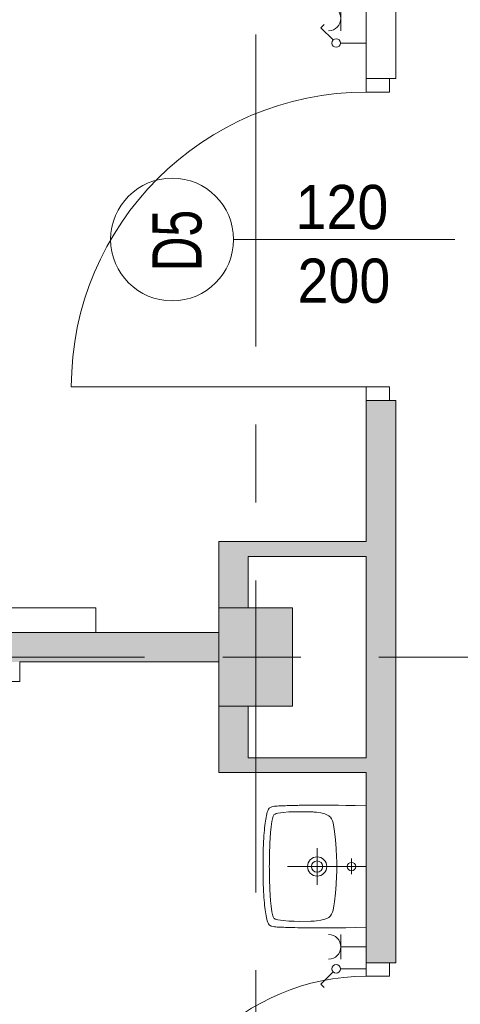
# Model space of a CAD drawing. Header units: centimetres. Extents: x -2424 to 1783, y 5 to 2907.
# Tile 5 of 94: x -709 to -529, y 267 to 668. Entities that reach past the tile are written whole.
import ezdxf

# ---------------------------------------------------------------- set-up
doc = ezdxf.new("R2010")
doc.units = ezdxf.units.CM
doc.linetypes.add('Dash', pattern=[60, 30, -30])
doc.linetypes.add('Oś', pattern=[222.25, 127, -31.75, 31.75, -31.75])
for name, color, linetype, lineweight in [('A-ANNO-NOTE', 131, 'Continuous', 9), ('A-DETL', 90, 'Continuous', 9), ('A-DETL-GENF', 92, 'Continuous', 13), ('A-DETL-MEDM', 33, 'Continuous', 13), ('A-DOOR', 31, 'Continuous', 13), ('A-WALL', 113, 'Continuous', 13), ('E-ELEC-EQPM', 71, 'Continuous', 9), ('P-SANR-FIXT', 6, 'Continuous', 9), ('Q-SPCQ', 91, 'Continuous', 9), ('S-COLS', 52, 'Continuous', 13), ('S-GRID', 1, 'Continuous', 13)]:
    doc.layers.add(name, color=color, linetype=linetype, lineweight=lineweight)
doc.layers.add('A-WALL-PATT', color=111, linetype='Continuous', lineweight=13, plot=False)
doc.styles.add('Arial', font='arial.ttf', dxfattribs={"width": 0.9, "height": 18})
doc.styles.add('Arial_1', font='arial.ttf', dxfattribs={"width": 0.7, "height": 20})

msp = doc.modelspace()

# ---------------------------------------------------------------- hatches: boundary and pattern name
at = {"layer": 'S-COLS', "lineweight": 9}
msp.add_hatch(color=251, dxfattribs=at).paths.add_polyline_path([(-597.62, 388.33), (-597.62, 428.33), (-627.62, 428.33), (-627.62, 388.33)], flags=0)

# ---------------------------------------------------------------- linework, layer by layer
at = {"layer": 'A-ANNO-NOTE', "color": 251, "lineweight": 9}
msp.add_line((-531.62, 578.33), (-621.62, 578.33), dxfattribs=at)
msp.add_line((-531.62, 578.33), (-621.62, 578.33), dxfattribs=at)
msp.add_circle((-646.62, 578.33), 25, dxfattribs=at)
at = {"layer": 'A-DETL', "color": 251, "linetype": 'Dash', "lineweight": 9}
msp.add_open_spline([(-561.62, 233.02), (-511.61, 233.02), (-497.78, 233.02), (-439.12, 233.02), (-439.12, 251.36), (-439.12, 296.62), (-439.12, 1289.33), (-439.12, 1326.28), (-439.12, 1329.11), (-439.12, 1432.79), (-439.12, 1435.62), (-439.12, 1472.57), (-476.08, 1472.57), (-478.91, 1472.57), (-555.62, 1472.57)], degree=3, knots=[0, 0, 0, 0, 1.339676, 2.332925, 3.669947, 15.221807, 26.977257, 38.268666, 39.837617, 41.033347, 42.602298, 43.441538, 44.280778, 45.554838, 45.554838, 45.554838, 45.554838], dxfattribs=at)
at = {"layer": 'A-DETL-GENF', "color": 251, "lineweight": 9}
for p, q in [((-567.62, 638.33), (-567.62, 643.83)), ((-567.62, 643.83), (-558.12, 643.83)), ((-558.12, 643.83), (-558.12, 638.33)), ((-558.12, 638.33), (-567.62, 638.33)), ((-567.62, 518.33), (-558.12, 518.33)), ((-567.62, 512.83), (-567.62, 518.33)), ((-558.12, 518.33), (-558.12, 512.83)), ((-558.12, 512.83), (-567.62, 512.83)), ((-567.62, 278.33), (-567.62, 283.83)), ((-567.62, 283.83), (-558.12, 283.83)), ((-558.12, 283.83), (-558.12, 278.33)), ((-558.12, 278.33), (-567.62, 278.33))]:
    msp.add_line(p, q, dxfattribs=at)
at = {"layer": 'A-DETL-MEDM', "color": 251, "lineweight": 9}
for p, q in [((-567.62, 638.33), (-567.62, 643.83)), ((-567.62, 643.83), (-558.12, 643.83)), ((-558.12, 643.83), (-558.12, 638.33)), ((-558.12, 638.33), (-567.62, 638.33)), ((-558.12, 518.33), (-567.62, 518.33)), ((-567.62, 518.33), (-567.62, 512.83)), ((-558.12, 512.83), (-558.12, 518.33)), ((-567.62, 512.83), (-558.12, 512.83)), ((-567.62, 278.33), (-567.62, 283.83)), ((-567.62, 283.83), (-558.12, 283.83)), ((-558.12, 283.83), (-558.12, 278.33)), ((-558.12, 278.33), (-567.62, 278.33))]:
    msp.add_line(p, q, dxfattribs=at)
at = {"layer": 'A-DOOR', "color": 251, "lineweight": 9}
msp.add_line((-567.62, 518.33), (-687.62, 518.33), dxfattribs=at)
for centre, radius in [((-567.62, 518.33), 120), ((-567.62, 188.33), 90)]:
    msp.add_arc(centre, radius, 90, 180, dxfattribs=at)
at = {"layer": 'A-WALL', "color": 251, "lineweight": 9}
for p, q in [((-567.62, 733.83), (-567.62, 643.83)), ((-555.62, 643.83), (-555.62, 733.83)), ((-558.12, 643.83), (-555.62, 643.83)), ((-567.62, 512.83), (-567.62, 455.33)), ((-555.62, 512.83), (-558.12, 512.83)), ((-555.62, 283.83), (-555.62, 512.83)), ((-627.62, 455.33), (-627.62, 428.33)), ((-567.62, 455.33), (-627.62, 455.33)), ((-615.62, 428.33), (-615.62, 449.33)), ((-615.62, 449.33), (-567.62, 449.33)), ((-567.62, 449.33), (-567.62, 367.33)), ((-627.62, 418.33), (-1197.62, 418.33)), ((-708.62, 406.33), (-627.62, 406.33)), ((-708.62, 398.33), (-708.62, 406.33)), ((-1197.62, 398.33), (-708.62, 398.33)), ((-627.62, 388.33), (-627.62, 361.33)), ((-615.62, 367.33), (-615.62, 388.33)), ((-567.62, 367.33), (-615.62, 367.33)), ((-627.62, 361.33), (-567.62, 361.33)), ((-567.62, 361.33), (-567.62, 283.83)), ((-558.12, 283.83), (-555.62, 283.83))]:
    msp.add_line(p, q, dxfattribs=at)
at = {"layer": 'A-WALL-PATT', "color": 251, "linetype": 'Continuous', "lineweight": 9, "extrusion": (0, 0, -1)}
for points in [[(558.12, 283.83), (567.62, 512.83), (567.62, 283.83)], [(567.62, 512.83), (558.12, 283.83), (555.62, 512.83)], [(555.62, 512.83), (558.12, 283.83), (555.62, 283.83)], [(627.62, 428.33), (615.62, 455.33), (627.62, 455.33)], [(615.62, 455.33), (627.62, 428.33), (625.32, 428.33)], [(615.62, 455.33), (625.32, 428.33), (615.62, 428.33)], [(567.62, 449.33), (615.62, 455.33), (615.62, 449.33)], [(615.62, 455.33), (567.62, 449.33), (567.62, 455.33)], [(720.62, 418.33), (719.15, 406.33), (627.62, 418.33)], [(627.62, 418.33), (719.15, 406.33), (627.62, 406.33)], [(615.62, 361.33), (627.62, 388.33), (627.62, 361.33)], [(627.62, 388.33), (615.62, 361.33), (615.62, 388.33)], [(615.62, 361.33), (567.62, 367.33), (615.62, 367.33)], [(567.62, 367.33), (615.62, 361.33), (567.62, 361.33)]]:
    msp.add_solid(points, dxfattribs=at)
at = {"layer": 'E-ELEC-EQPM', "color": 251, "lineweight": 9}
for p, q in [((-577.96, 673.33), (-577.96, 663.33)), ((-586.05, 664.51), (-584.74, 665.82)), ((-581.11, 659.56), (-586.05, 664.51)), ((-578.12, 658.33), (-567.62, 658.33)), ((-577.96, 285.33), (-577.96, 295.33)), ((-577.96, 290.33), (-567.62, 290.33)), ((-578.12, 281.33), (-567.62, 281.33)), ((-581.11, 280.1), (-586.05, 275.15)), ((-586.05, 275.15), (-584.74, 273.84))]:
    msp.add_line(p, q, dxfattribs=at)
for centre in [(-579.87, 658.33), (-579.87, 281.33)]:
    msp.add_circle(centre, 1.75, dxfattribs=at)
for centre in [(-582.96, 668.33), (-582.96, 290.33)]:
    msp.add_arc(centre, 5, 270, 90, dxfattribs=at)
at = {"layer": 'P-SANR-FIXT', "color": 251, "lineweight": 9}
for p, q in [((-608.13, 344.49), (-607.95, 345.16)), ((-607.95, 345.16), (-608.13, 344.49)), ((-607.95, 345.16), (-607.73, 345.77)), ((-607.73, 345.77), (-607.95, 345.16)), ((-607.73, 345.77), (-607.47, 346.33)), ((-607.47, 346.33), (-607.73, 345.77)), ((-607.47, 346.33), (-607.09, 346.81)), ((-607.09, 346.81), (-607.47, 346.33)), ((-607.09, 346.81), (-606.59, 347.13)), ((-606.59, 347.13), (-607.09, 346.81)), ((-606.59, 347.13), (-606, 347.34)), ((-606, 347.34), (-605.5, 347.45)), ((-605.5, 347.45), (-604.99, 347.55)), ((-604.99, 347.55), (-604.43, 347.61)), ((-604.43, 347.61), (-603.84, 347.66)), ((-603.84, 347.66), (-603.2, 347.69)), ((-603.66, 344.73), (-602.57, 344.92)), ((-603.2, 347.69), (-602.57, 347.71)), ((-602.57, 347.71), (-601.9, 347.74)), ((-602.57, 344.92), (-601.45, 345.05)), ((-601.9, 347.74), (-601.23, 347.77)), ((-601.45, 345.05), (-599.18, 345.24)), ((-601.23, 347.77), (-600.51, 347.79)), ((-600.51, 347.79), (-599.8, 347.82)), ((-599.8, 347.82), (-599.05, 347.85)), ((-599.18, 345.24), (-596.95, 345.34)), ((-599.05, 347.85), (-598.28, 347.87)), ((-598.28, 347.87), (-597.51, 347.87)), ((-597.51, 347.87), (-596.68, 347.9)), ((-596.95, 345.34), (-594.68, 345.37)), ((-596.68, 347.9), (-595.51, 347.93)), ((-595.51, 347.93), (-594.92, 347.95)), ((-594.92, 347.95), (-594.02, 347.95)), ((-594.68, 345.37), (-590.18, 345.29)), ((-594.02, 347.95), (-593.08, 347.98)), ((-593.08, 347.98), (-592.13, 347.98)), ((-592.13, 347.98), (-591.11, 348.01)), ((-591.11, 348.01), (-589.44, 348.01)), ((-590.18, 345.29), (-589.49, 345.26)), ((-589.49, 345.26), (-589.17, 345.24)), ((-589.44, 348.01), (-587.76, 348.03)), ((-589.17, 345.24), (-588.77, 345.21)), ((-588.77, 345.21), (-587.89, 345.16)), ((-587.89, 345.16), (-586.16, 344.89)), ((-587.76, 348.03), (-583.9, 348.03)), ((-586.16, 344.89), (-584.48, 344.44)), ((-583.9, 348.03), (-581.61, 348.01)), ((-581.61, 348.01), (-578.97, 347.98)), ((-578.97, 347.98), (-575.91, 347.93)), ((-575.91, 347.93), (-572.2, 347.85)), ((-572.2, 347.85), (-567.62, 347.71)), ((-608.77, 340.63), (-608.66, 341.45)), ((-608.66, 341.45), (-608.77, 340.63)), ((-608.66, 341.45), (-608.53, 342.28)), ((-608.53, 342.28), (-608.66, 341.45)), ((-608.53, 342.28), (-608.42, 343.02)), ((-608.42, 343.02), (-608.53, 342.28)), ((-608.42, 343.02), (-608.26, 343.77)), ((-608.26, 343.77), (-608.42, 343.02)), ((-608.26, 343.77), (-608.13, 344.49)), ((-608.13, 344.49), (-608.26, 343.77)), ((-606.37, 339.16), (-606.05, 341.4)), ((-606.05, 341.4), (-605.84, 342.49)), ((-605.84, 342.49), (-605.68, 343.05)), ((-605.68, 343.05), (-605.47, 343.58)), ((-605.47, 343.58), (-605.18, 344.06)), ((-605.18, 344.06), (-604.96, 344.25)), ((-604.96, 344.25), (-604.72, 344.38)), ((-604.72, 344.38), (-604.22, 344.6)), ((-604.22, 344.6), (-603.66, 344.73)), ((-584.48, 344.44), (-583.66, 344.14)), ((-583.66, 344.14), (-582.88, 343.72)), ((-582.88, 343.72), (-582.54, 343.45)), ((-582.54, 343.45), (-582.24, 343.13)), ((-582.24, 343.13), (-581.77, 342.41)), ((-581.77, 342.41), (-581.42, 341.61)), ((-581.42, 341.61), (-581.15, 340.79)), ((-581.15, 340.79), (-580.78, 339.08)), ((-609.25, 335.67), (-609.14, 336.77)), ((-609.14, 336.77), (-609.25, 335.67)), ((-609.14, 336.77), (-609.06, 337.83)), ((-609.06, 337.83), (-609.14, 336.77)), ((-609.06, 337.83), (-608.98, 338.82)), ((-608.98, 338.82), (-609.06, 337.83)), ((-608.98, 338.82), (-608.88, 339.75)), ((-608.88, 339.75), (-608.98, 338.82)), ((-608.88, 339.75), (-608.77, 340.63)), ((-608.77, 340.63), (-608.88, 339.75)), ((-606.8, 332.42), (-606.56, 336.93)), ((-606.56, 336.93), (-606.37, 339.16)), ((-580.78, 339.08), (-580.51, 337.35)), ((-580.51, 337.35), (-580.11, 333.86)), ((-609.46, 331.87), (-609.38, 333.22)), ((-609.38, 333.22), (-609.46, 331.87)), ((-609.38, 333.22), (-609.33, 334.5)), ((-609.33, 334.5), (-609.38, 333.22)), ((-609.33, 334.5), (-609.25, 335.67)), ((-609.25, 335.67), (-609.33, 334.5)), ((-580.11, 333.86), (-579.82, 330.4)), ((-609.6, 327.07), (-609.57, 328.83)), ((-609.57, 328.83), (-609.6, 327.07)), ((-609.57, 328.83), (-609.52, 330.4)), ((-609.52, 330.4), (-609.57, 328.83)), ((-609.52, 330.4), (-609.46, 331.87)), ((-609.46, 331.87), (-609.52, 330.4)), ((-606.93, 327.92), (-606.8, 332.42)), ((-587.62, 330.53), (-587.62, 315.53)), ((-579.82, 330.4), (-579.69, 326.89)), ((-609.62, 325.15), (-609.6, 327.07)), ((-609.6, 327.07), (-609.62, 325.15)), ((-609.62, 320.92), (-609.62, 325.15)), ((-609.62, 325.15), (-609.62, 320.92)), ((-607.04, 324.51), (-607.01, 325.66)), ((-607.01, 325.66), (-606.93, 327.92)), ((-579.69, 326.89), (-579.63, 325.15)), ((-579.63, 325.15), (-579.63, 320.89)), ((-573.64, 326.25), (-573.64, 319.99)), ((-609.6, 318.98), (-609.62, 320.92)), ((-609.62, 320.92), (-609.6, 318.98)), ((-607.07, 323.02), (-607.04, 323.82)), ((-607.04, 322.22), (-607.07, 323.02)), ((-607.04, 323.82), (-607.04, 324.51)), ((-607.04, 321.56), (-607.04, 322.22)), ((-607.01, 320.39), (-607.04, 321.56)), ((-567.62, 323.02), (-599.62, 323.02)), ((-579.63, 320.89), (-579.69, 319.16)), ((-609.57, 317.24), (-609.6, 318.98)), ((-609.6, 318.98), (-609.57, 317.24)), ((-609.52, 315.65), (-609.57, 317.24)), ((-609.57, 317.24), (-609.52, 315.65)), ((-606.93, 318.12), (-607.01, 320.39)), ((-606.8, 313.62), (-606.93, 318.12)), ((-579.69, 319.16), (-579.82, 315.67)), ((-609.46, 314.18), (-609.52, 315.65)), ((-609.52, 315.65), (-609.46, 314.18)), ((-609.38, 312.82), (-609.46, 314.18)), ((-609.46, 314.18), (-609.38, 312.82)), ((-609.33, 311.57), (-609.38, 312.82)), ((-609.38, 312.82), (-609.33, 311.57)), ((-606.56, 309.12), (-606.8, 313.62)), ((-579.82, 315.67), (-580.11, 312.18)), ((-609.25, 310.37), (-609.33, 311.57)), ((-609.33, 311.57), (-609.25, 310.37)), ((-609.14, 309.28), (-609.25, 310.37)), ((-609.25, 310.37), (-609.14, 309.28)), ((-609.06, 308.24), (-609.14, 309.28)), ((-609.14, 309.28), (-609.06, 308.24)), ((-606.37, 306.88), (-606.56, 309.12)), ((-580.51, 308.7), (-580.78, 306.99)), ((-580.11, 312.18), (-580.51, 308.7)), ((-608.98, 307.26), (-609.06, 308.24)), ((-609.06, 308.24), (-608.98, 307.26)), ((-608.88, 306.32), (-608.98, 307.26)), ((-608.98, 307.26), (-608.88, 306.32)), ((-608.77, 305.42), (-608.88, 306.32)), ((-608.88, 306.32), (-608.77, 305.42)), ((-608.66, 304.59), (-608.77, 305.42)), ((-608.77, 305.42), (-608.66, 304.59)), ((-606.05, 304.65), (-606.37, 306.88)), ((-581.15, 305.29), (-581.42, 304.43)), ((-580.78, 306.99), (-581.15, 305.29)), ((-608.53, 303.79), (-608.66, 304.59)), ((-608.66, 304.59), (-608.53, 303.79)), ((-608.42, 303.02), (-608.53, 303.79)), ((-608.53, 303.79), (-608.42, 303.02)), ((-608.26, 302.28), (-608.42, 303.02)), ((-608.42, 303.02), (-608.26, 302.28)), ((-608.13, 301.58), (-608.26, 302.28)), ((-608.26, 302.28), (-608.13, 301.58)), ((-607.95, 300.92), (-608.13, 301.58)), ((-608.13, 301.58), (-607.95, 300.92)), ((-607.73, 300.28), (-607.95, 300.92)), ((-607.95, 300.92), (-607.73, 300.28)), ((-605.84, 303.55), (-606.05, 304.65)), ((-605.68, 303), (-605.84, 303.55)), ((-605.47, 302.49), (-605.68, 303)), ((-605.18, 302.01), (-605.47, 302.49)), ((-604.96, 301.82), (-605.18, 302.01)), ((-604.72, 301.66), (-604.96, 301.82)), ((-604.22, 301.48), (-604.72, 301.66)), ((-603.66, 301.32), (-604.22, 301.48)), ((-602.57, 301.13), (-603.66, 301.32)), ((-601.45, 301), (-602.57, 301.13)), ((-599.18, 300.81), (-601.45, 301)), ((-596.95, 300.73), (-599.18, 300.81)), ((-594.68, 300.68), (-596.95, 300.73)), ((-590.18, 300.76), (-594.68, 300.68)), ((-589.49, 300.79), (-590.18, 300.76)), ((-589.17, 300.81), (-589.49, 300.79)), ((-588.77, 300.84), (-589.17, 300.81)), ((-587.89, 300.92), (-588.77, 300.84)), ((-586.16, 301.16), (-587.89, 300.92)), ((-584.48, 301.61), (-586.16, 301.16)), ((-583.66, 301.9), (-584.48, 301.61)), ((-582.88, 302.33), (-583.66, 301.9)), ((-582.54, 302.6), (-582.88, 302.33)), ((-582.24, 302.92), (-582.54, 302.6)), ((-581.77, 303.63), (-582.24, 302.92)), ((-581.42, 304.43), (-581.77, 303.63)), ((-607.47, 299.72), (-607.73, 300.28)), ((-607.73, 300.28), (-607.47, 299.72)), ((-607.09, 299.27), (-607.47, 299.72)), ((-607.47, 299.72), (-607.09, 299.27)), ((-606.59, 298.92), (-607.09, 299.27)), ((-607.09, 299.27), (-606.59, 298.92)), ((-606.29, 298.81), (-606.59, 298.92)), ((-606.59, 298.92), (-606, 298.73)), ((-606, 298.71), (-606.29, 298.81)), ((-605.5, 298.6), (-606, 298.71)), ((-604.99, 298.52), (-605.5, 298.6)), ((-604.43, 298.44), (-604.99, 298.52)), ((-603.84, 298.39), (-604.43, 298.44)), ((-603.2, 298.36), (-603.84, 298.39)), ((-602.57, 298.33), (-603.2, 298.36)), ((-601.9, 298.31), (-602.57, 298.33)), ((-601.23, 298.28), (-601.9, 298.31)), ((-600.51, 298.26), (-601.23, 298.28)), ((-599.8, 298.23), (-600.51, 298.26)), ((-599.05, 298.2), (-599.8, 298.23)), ((-598.28, 298.17), (-599.05, 298.2)), ((-597.51, 298.17), (-598.28, 298.17)), ((-596.68, 298.15), (-597.51, 298.17)), ((-595.51, 298.12), (-596.68, 298.15)), ((-594.92, 298.12), (-595.51, 298.12)), ((-594.02, 298.1), (-594.92, 298.12)), ((-593.08, 298.1), (-594.02, 298.1)), ((-592.13, 298.07), (-593.08, 298.1)), ((-591.11, 298.07), (-592.13, 298.07)), ((-589.44, 298.04), (-591.11, 298.07)), ((-587.76, 298.04), (-589.44, 298.04)), ((-585.92, 298.02), (-587.76, 298.04)), ((-583.9, 298.04), (-585.92, 298.02)), ((-581.61, 298.04), (-583.9, 298.04)), ((-578.97, 298.07), (-581.61, 298.04)), ((-575.91, 298.12), (-578.97, 298.07)), ((-572.2, 298.2), (-575.91, 298.12)), ((-567.62, 298.33), (-572.2, 298.2))]:
    msp.add_line(p, q, dxfattribs=at)
for centre, radius in [((-587.62, 323.04), 3.92), ((-587.62, 323.04), 2.28), ((-573.64, 323.02), 1.72)]:
    msp.add_circle(centre, radius, dxfattribs=at)
at = {"layer": 'Q-SPCQ', "color": 251, "lineweight": 9}
for p, q in [((-1017.62, 428.33), (-677.62, 428.33)), ((-677.62, 428.33), (-677.62, 418.33))]:
    msp.add_line(p, q, dxfattribs=at)
at = {"layer": 'S-COLS', "color": 251, "lineweight": 9}
for p, q in [((-597.62, 428.33), (-627.62, 428.33)), ((-627.62, 428.33), (-627.62, 388.33)), ((-597.62, 388.33), (-597.62, 428.33)), ((-627.62, 388.33), (-597.62, 388.33))]:
    msp.add_line(p, q, dxfattribs=at)
at = {"layer": 'S-GRID', "color": 251, "linetype": 'Oś', "lineweight": 9}
for p, q in [((-612.62, 2884.27), (-612.62, 27.13)), ((1342.46, 408.33), (-1368.76, 408.33))]:
    msp.add_line(p, q, dxfattribs=at)

# ---------------------------------------------------------------- texts
at = {"layer": 'A-ANNO-NOTE', "color": 251, "lineweight": 9, "style": 'Arial', "width": 0.9}
for s, p in [('120', (-596.41, 582.56)), ('200', (-595.6, 552.56))]:
    msp.add_text(s, height=18, dxfattribs=at).set_placement(p)
at = {"layer": 'A-ANNO-NOTE', "color": 251, "lineweight": 9, "style": 'Arial_1', "width": 0.7}
msp.add_text('D5', height=20, rotation=90, dxfattribs=at).set_placement((-634.66, 565.41))

doc.saveas('drawing.dxf')
